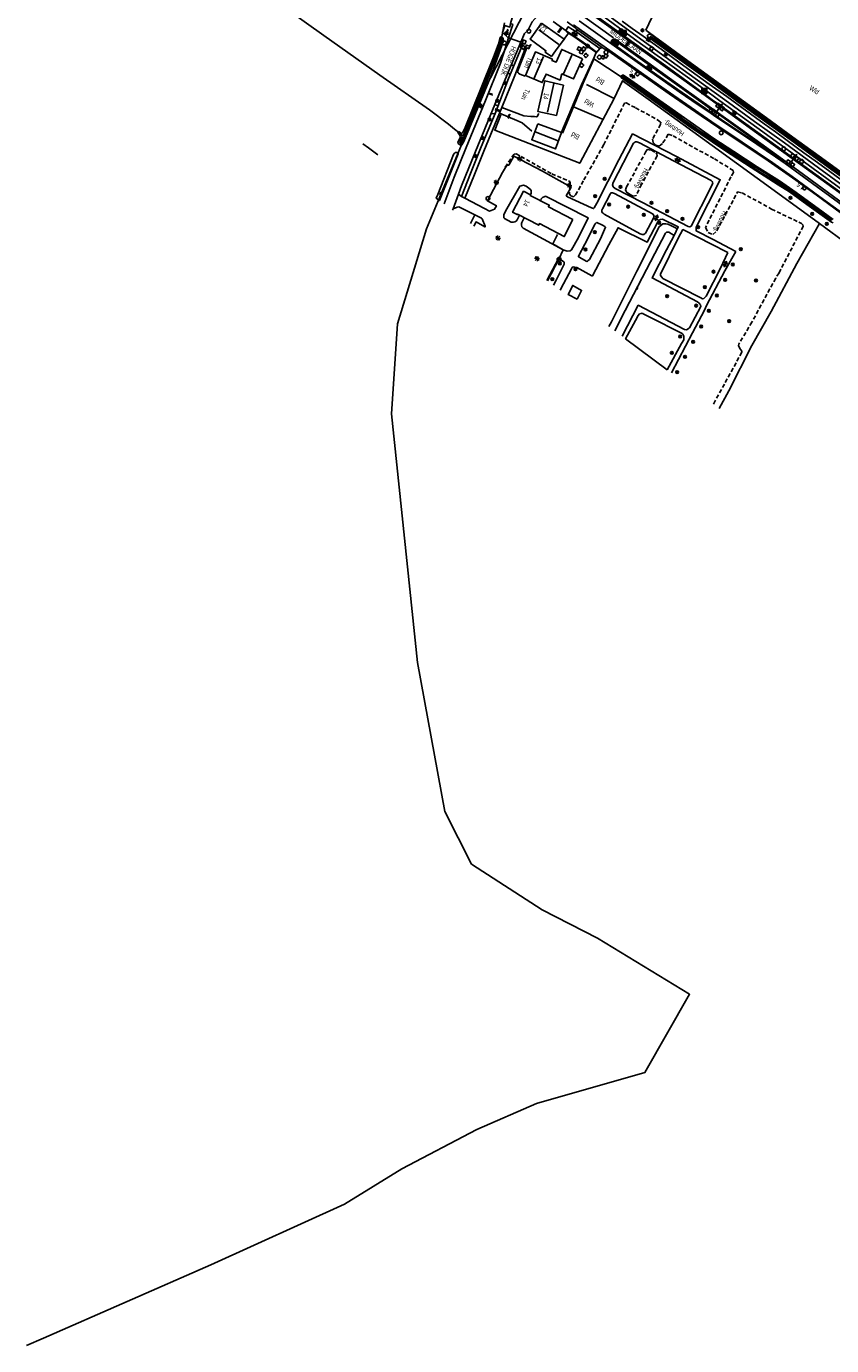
# Model space of a CAD drawing. Header units: metres. Extents: x 119757 to 244046, y 404148 to 811635.
# Tile 39 of 60: x 121786 to 122184, y 404148 to 404799. Entities that reach past the tile are written whole.
import ezdxf

# ---------------------------------------------------------------- set-up
doc = ezdxf.new("R2010")
doc.units = ezdxf.units.M
doc.linetypes.add('Houtwal', pattern=[3, 2, -1])
doc.layers.get('0').update_dxf_attribs({"linetype": 'CONTINUOUS'})
for name, color, linetype in [('2403', 7, 'CONTINUOUS'), ('2602', 126, 'CONTINUOUS'), ('4406', 7, 'CONTINUOUS'), ('4411', 7, 'CONTINUOUS'), ('4413', 7, 'CONTINUOUS'), ('4502', 1, 'CONTINUOUS'), ('4503', 1, 'CONTINUOUS'), ('4504', 7, 'CONTINUOUS'), ('4601', 172, 'CONTINUOUS'), ('4602', 7, 'CONTINUOUS'), ('B-AF-CULT-GD', 74, 'Hekwerk'), ('B-AF-HAAG-GD', 74, 'CONTINUOUS'), ('B-AF-HEKW-GD', 47, 'Hekwerk'), ('B-AF-HOUT-GD', 74, 'Houtwal'), ('B-AF-RAST-GD', 47, 'Raster'), ('B-AS-HECT-GD', 9, 'CONTINUOUS'), ('B-AS-WOLN-WS', 9, 'CONTINUOUS'), ('B-BB-BORD-GD', 8, 'CONTINUOUS'), ('B-BP-BOOM-GD', 74, 'CONTINUOUS'), ('B-BW-SIGN-GD', 8, 'CONTINUOUS'), ('B-GB-BOUW-GD', 242, 'CONTINUOUS'), ('B-GB-NOKL-GD', 242, 'CONTINUOUS'), ('B-GR-GEMT2006-GS', 6, 'CONTINUOUS'), ('B-MK-ASSTRP-GD', 121, 'CONTINUOUS'), ('B-MK-STRP-GD', 121, 'CONTINUOUS'), ('B-MK-STSTRP-GD', 121, 'CONTINUOUS'), ('B-MK-VLAK-GD', 121, 'CONTINUOUS'), ('B-OV-PAAL-GD', 63, 'CONTINUOUS'), ('B-TE-OND-GD', 8, 'CONTINUOUS'), ('B-TR-OEVR-GD', 142, 'CONTINUOUS'), ('B-TR-SLOO-GD', 142, 'CONTINUOUS'), ('B-TR-TALB-GD', 72, 'CONTINUOUS'), ('B-TR-TALO-GD', 72, 'CONTINUOUS'), ('B-VH-BNDH-GD', 13, 'CONTINUOUS'), ('B-VH-FPAD-GD', 13, 'CONTINUOUS'), ('B-VH-GOOT-GD', 13, 'CONTINUOUS'), ('B-VH-HFDR-GD', 13, 'CONTINUOUS'), ('B-VH-MATE-GD', 13, 'CONTINUOUS'), ('B-VH-OVRG-GD', 13, 'CONTINUOUS'), ('B-VH-WEGN-GD', 13, 'CONTINUOUS'), ('B-VR-TELLUS-GD', 214, 'CONTINUOUS'), ('B-WT-HDUIK-GD', 134, 'CONTINUOUS'), ('B-WT-KOLK-GD', 213, 'CONTINUOUS'), ('L-AR-BLOCKS-GD', 8, 'CONTINUOUS'), ('L-AR-SYMB-GD', 8, 'CONTINUOUS')]:
    doc.layers.add(name, color=color, linetype=linetype)
doc.linetypes.add('Hekwerk', pattern='A,4,-1,[1,dgnlstyle.shx,S=0.004,R=0,X=0,Y=0],-1', length=6)
doc.linetypes.add('Raster', pattern='A,4,-1,[1,dgnlstyle.shx,S=0.004,R=0,X=0,Y=0],-1', length=6)

# ---------------------------------------------------------------- blocks, each defined once
blk = doc.blocks.new('2403', base_point=(120144.205475, 404936.203))
at = {"layer": '2403'}
blk.add_polyline3d([(120144.305475, 404935.903, 0), (120144.305475, 404936.103, 0), (120144.405475, 404936.103, 0), (120144.505475, 404936.003, 0), (120144.505475, 404936.403, 0), (120144.405475, 404936.303, 0), (120144.203785, 404936.303, 0), (120143.905475, 404936.303, 0), (120143.905475, 404936.103, 0), (120144.205475, 404936.103, 0), (120144.205475, 404935.903, 0)], close=True, dxfattribs=at)
for centre in [(120144.051867, 404936.396738), (120144.25463, 404936.396738)]:
    blk.add_arc(centre, 0.10664, 298.476383, 241.523617, dxfattribs=at)
blk = doc.blocks.new('OV2-4406', base_point=(119758.78532, 404407.573336))
at = {"layer": '4406'}
for points in [[(119758.78532, 404407.69279, 0), (119758.904774, 404407.69279, 0)], [(119758.78532, 404407.633063, 0), (119758.904774, 404407.633063, 0)], [(119758.78532, 404407.573336, 0), (119758.904774, 404407.573336, 0)], [(119758.78532, 404407.513609, 0), (119758.904774, 404407.513609, 0)], [(119758.78532, 404407.453882, 0), (119758.904774, 404407.453882, 0)], [(119758.81532, 404407.423336, 0), (119758.815183, 404407.722654, 0)], [(119758.87491, 404407.722654, 0), (119758.87532, 404407.423336, 0)]]:
    blk.add_polyline3d(points, dxfattribs=at)
blk = doc.blocks.new('2901')
for radius in [0.27, 0.18, 0.09]:
    blk.add_circle((0, 0), radius)
blk = doc.blocks.new('2401')
blk.add_circle((0, 0), 0.375)
blk = doc.blocks.new('2701')
at = {"lineweight": 0}
for q in [(-0.35, 0.35), (0, 0.5), (0.35, 0.35), (-0.5, 0), (-0.35, -0.36), (0.5, 0), (0, -0.5), (0.35, -0.36)]:
    blk.add_line((0, 0), q, dxfattribs=at)
blk = doc.blocks.new('WATER', base_point=(119758.78532, 404407.573336))
at = {"layer": '4601'}
for points in [[(119758.28532, 404407.723336, 0), (119758.34782, 404407.785836, 0), (119758.47282, 404407.848336, 0), (119758.59782, 404407.848336, 0), (119758.72282, 404407.785836, 0), (119758.78532, 404407.723336, 0), (119758.84782, 404407.660836, 0), (119758.97282, 404407.598336, 0), (119759.09782, 404407.598336, 0), (119759.22282, 404407.660836, 0), (119759.28532, 404407.723336, 0)], [(119758.28532, 404407.423336, 0), (119758.34782, 404407.485836, 0), (119758.47282, 404407.548336, 0), (119758.59782, 404407.548336, 0), (119758.72282, 404407.485836, 0), (119758.78532, 404407.423336, 0), (119758.84782, 404407.360836, 0), (119758.97282, 404407.298336, 0), (119759.09782, 404407.298336, 0), (119759.22282, 404407.360836, 0), (119759.28532, 404407.423336, 0)]]:
    blk.add_polyline3d(points, dxfattribs=at)
blk = doc.blocks.new('OV6', base_point=(119758.78532, 404407.573336))
at = {"layer": '4413'}
for points in [[(119758.78532, 404407.573336, 0), (119759.09782, 404407.573336, 0)], [(119758.81657, 404407.573336, 0), (119758.81657, 404407.604586, 0)], [(119758.87907, 404407.573336, 0), (119758.87907, 404407.542086, 0)], [(119758.94157, 404407.573336, 0), (119758.94157, 404407.604586, 0)], [(119759.00407, 404407.573336, 0), (119759.00407, 404407.542086, 0)], [(119759.06657, 404407.573336, 0), (119759.06657, 404407.604586, 0)]]:
    blk.add_polyline3d(points, dxfattribs=at)
blk = doc.blocks.new('3602')
at = {"flags": 128}
blk.add_lwpolyline([(-0.31, 0), (-0.31, 0.31), (0, 0.31), (0.31, 0.31), (0.31, 0), (0.31, -0.31), (0, -0.31), (-0.31, -0.31)], close=True, dxfattribs=at)
blk = doc.blocks.new('GV6', base_point=(119758.78532, 404407.573336))
at = {"layer": '4411'}
for points in [[(119758.78532, 404407.542086, 0), (119758.94157, 404407.667086, 0)], [(119758.78532, 404407.604586, 0), (119758.94157, 404407.479586, 0)], [(119758.84782, 404407.479586, 0), (119759.09782, 404407.667086, 0)], [(119758.84782, 404407.667086, 0), (119759.09782, 404407.479586, 0)], [(119759.00407, 404407.667086, 0), (119759.16032, 404407.542086, 0)], [(119759.00407, 404407.479586, 0), (119759.16032, 404407.604586, 0)]]:
    blk.add_polyline3d(points, dxfattribs=at)
blk = doc.blocks.new('TALUD', base_point=(119758.78532, 404407.573336))
at = {"layer": '4602'}
for points in [[(119758.28532, 404408.073336, 0), (119758.78532, 404408.073336, 0)], [(119758.28532, 404407.823336, 0), (119759.28532, 404407.823336, 0)], [(119758.28532, 404407.573336, 0), (119758.78532, 404407.573336, 0)], [(119758.28532, 404407.323336, 0), (119759.28532, 404407.323336, 0)], [(119758.28532, 404407.073336, 0), (119758.78532, 404407.073336, 0)]]:
    blk.add_polyline3d(points, dxfattribs=at)
blk = doc.blocks.new('3605')
at = {"flags": 128}
blk.add_lwpolyline([(-0.25, -0.25), (-0.25, 0.25), (0.25, 0.25), (0.25, -0.25)], close=True, dxfattribs=at)
blk = doc.blocks.new('2402')
for q in [(0, 0.49), (-0.5, -0.01), (0.5, -0.01), (0, -0.51)]:
    blk.add_line((0, -0.01), q)
at = {"flags": 128}
blk.add_lwpolyline([(0, -0.51), (-0.5, -0.51), (-0.5, -0.01), (-0.5, 0.49), (0, 0.49), (0.5, 0.49), (0.5, -0.01), (0.5, -0.51)], close=True, dxfattribs=at)
for points in [[(-0.35, 0.34), (0, -0.01), (0.36, -0.37)], [(0.36, 0.34), (0, -0.01), (-0.35, -0.37)]]:
    blk.add_lwpolyline(points, dxfattribs=at)
blk = doc.blocks.new('2202')
for p, q in [((-0.35, 0), (-0.5, 0)), ((0, 0.35), (0, 0.5)), ((0.35, 0), (0.5, 0)), ((0, -0.35), (0, -0.5))]:
    blk.add_line(p, q)
blk.add_circle((0, 0), 0.35)
blk = doc.blocks.new('2602', base_point=(119758.78532, 404407.573336))
at = {"layer": '2602'}
for points in [[(119758.78532, 404407.573336, 0), (119758.28532, 404408.073336, 0), (119756.48532, 404408.073336, 0), (119756.48532, 404409.573336, 0), (119758.28532, 404409.573336, 0), (119758.28532, 404408.073336, 0)], [(119758.78532, 404407.573336, 0), (119758.28532, 404407.073575, 0), (119758.28532, 404405.573336, 0), (119756.48532, 404405.573336, 0), (119756.48532, 404407.073336, 0), (119758.28532, 404407.073575, 0)], [(119763.01032, 404407.573336, 0), (119762.53532, 404407.573336, 0), (119758.78532, 404407.573336, 0)], [(119762.53532, 404407.573336, 0), (119762.03532, 404408.073336, 0), (119760.23532, 404408.073336, 0), (119760.23532, 404409.573336, 0), (119762.03532, 404409.573336, 0), (119762.03532, 404408.073336, 0)], [(119762.53532, 404407.573336, 0), (119762.03532, 404407.073336, 0), (119762.03532, 404405.573336, 0), (119760.23532, 404405.573336, 0), (119760.23532, 404407.073336, 0), (119762.03532, 404407.073336, 0)]]:
    blk.add_polyline3d(points, dxfattribs=at)

msp = doc.modelspace()

# ---------------------------------------------------------------- linework, layer by layer
at = {"layer": 'B-AF-CULT-GD'}
msp.add_lwpolyline([(122178.27, 404701.68), (122206.91, 404680.61), (122231.9, 404662.78), (122250.8, 404649.1), (122255.59, 404645.63), (122280.88, 404627.52), (122292.07, 404618.92), (122308.27, 404608.14), (122320.47, 404598.69), (122328.44, 404592.28), (122343.93, 404581.49), (122346.32, 404579.85)], dxfattribs=at)
at = {"layer": 'B-AF-HAAG-GD'}
msp.add_lwpolyline([(122032.77, 404774.59), (122030.23, 404775.55), (122029.61, 404775.98), (122029.25, 404776.36), (122029, 404776.9), (122033.68, 404788.45), (122034.83, 404788.06)], dxfattribs=at)
at = {"layer": 'B-AF-HEKW-GD'}
for points in [[(122178.27, 404701.68), (122159.47, 404715.4), (122125.21, 404740.2), (122093.67, 404763.14), (122081, 404772.24), (122076.77, 404763.56), (122059.78, 404731.52), (122017.81, 404747.93), (122020.76, 404755.49)], [(122005.76, 404701.72), (122007.84, 404705.76)], [(122178.27, 404701.68), (122167.1, 404682.05), (122154.51, 404658.3), (122144.95, 404641.56)], [(122043.9, 404673.43), (122049.55, 404684.2), (122051.7, 404688.68), (122046.47, 404691.71), (122048.86, 404696.26)], [(122144.95, 404641.56), (122133.52, 404619.05), (122128.79, 404610.43)]]:
    msp.add_lwpolyline(points, dxfattribs=at)
at = {"layer": 'B-AF-HOUT-GD'}
for points in [[(122023, 404729.52), (122027.34, 404736.07), (122028.43, 404736.2), (122030.82, 404734.81), (122045.98, 404726.29), (122054.73, 404722.61), (122055.15, 404721.87), (122055.16, 404720.17), (122054.7, 404716.3), (122055.43, 404715.45), (122056.69, 404714.87), (122057.66, 404715.83), (122061.85, 404723.29), (122071.68, 404740.71), (122082, 404761.24), (122082.81, 404761.34), (122087.37, 404758.9), (122098.18, 404753.01), (122099.84, 404751.74), (122099.81, 404750.77), (122095.79, 404743.39), (122096.04, 404741.77), (122097.44, 404740.49), (122099.14, 404740.02), (122100.94, 404741.58), (122103.57, 404745.9), (122105.95, 404745), (122126.34, 404733.66), (122135.67, 404728), (122135.86, 404726.94), (122134.56, 404724.78), (122121.92, 404699.75), (122123.33, 404697.32), (122125.55, 404696.33), (122127.5, 404698.12), (122137.86, 404717.34), (122140.03, 404716.86), (122154.67, 404708.88)], [(122154.67, 404708.88), (122169.47, 404701.72), (122170.12, 404701.04), (122170.3, 404700.43), (122158.34, 404677.46), (122156.66, 404674.69)], [(122156.66, 404674.69), (122144.94, 404653.1), (122138.47, 404642.22), (122138.25, 404641.48), (122138.91, 404639.97), (122139.89, 404638.67), (122139.94, 404638.22), (122126.09, 404612.93), (122125.89, 404612.58)]]:
    msp.add_lwpolyline(points, dxfattribs=at)
msp.add_lwpolyline([(122090.4, 404721.08), (122087.63, 404715.52), (122086.24, 404715.23), (122084.41, 404716.19), (122082.71, 404717.53), (122082.38, 404718.33), (122082.97, 404719.81), (122092.32, 404736.98), (122093.22, 404738.27), (122094.15, 404738.17), (122095.22, 404737.92), (122097.62, 404736.6), (122097.96, 404736.11), (122098.06, 404735.18), (122095.12, 404729.84)], close=True, dxfattribs=at)
at = {"layer": 'B-AF-RAST-GD'}
for points in [[(122104.4, 404822.36), (122092.42, 404797.28)], [(122092.42, 404797.28), (122113.23, 404782.06), (122135.9, 404765.61), (122152.09, 404753.91), (122165.15, 404744.39), (122181.11, 404732.83), (122196.98, 404721.4), (122216.85, 404706.99), (122239.49, 404690.73), (122262.15, 404674.26), (122280.91, 404660.58), (122294.92, 404650.36), (122318.85, 404633.13)], [(122076.77, 404763.56), (122063.1, 404770.35)], [(122056.79, 404759.37), (122071.04, 404753.36)]]:
    msp.add_lwpolyline(points, dxfattribs=at)
at = {"layer": 'B-AS-WOLN-WS'}
msp.add_lwpolyline([(122051.21, 404746.32), (122056.79, 404759.37), (122061.56, 404771), (122066.74, 404782.95), (122066.79, 404783.06), (122080.23, 404774.11)], dxfattribs=at)
at = {"layer": 'B-GB-BOUW-GD'}
for points in [[(122040.93, 404800.74), (122052.03, 404792.8), (122047.91, 404787.09), (122045.8, 404784.27), (122042.67, 404786.4), (122043.06, 404787.09), (122035.32, 404792.77), (122036.92, 404795.12)], [(122061.14, 404783.11), (122056.76, 404773.19), (122051.02, 404775.61), (122050.06, 404772.58), (122043.14, 404775.55), (122041.3, 404771.32), (122032.99, 404774.83), (122037.91, 404786.47), (122046.3, 404782.89), (122046.03, 404782.26), (122048.11, 404781.38), (122050.95, 404787.7)], [(122051.8, 404770.06), (122048.28, 404755.1), (122039.17, 404757.03), (122042.57, 404772.24)], [(122039.04, 404751.03), (122050.76, 404746.62), (122047.86, 404738.62), (122036.07, 404743.1)], [(122056.47, 404703.68), (122052.16, 404695.27), (122039.92, 404701.72), (122039.89, 404701.74), (122039.52, 404700.91), (122029.12, 404706.37), (122029.05, 404706.4), (122028.91, 404706.16), (122026.61, 404707.35), (122032.09, 404717.66), (122035.45, 404715.87), (122035.32, 404715.68), (122035.38, 404715.65), (122044.71, 404710.82), (122044.33, 404710.05), (122044.41, 404710.03)], [(122058.48, 404664.41), (122054.08, 404666.69), (122056.39, 404671.14), (122060.7, 404668.73)]]:
    msp.add_lwpolyline(points, close=True, dxfattribs=at)
at = {"layer": 'B-GB-NOKL-GD'}
for points in [[(122049.51, 404790.21), (122039.53, 404797.48)], [(122037.28, 404773.52), (122041.86, 404784.26)], [(122051.76, 404775.75), (122055.87, 404784.9)], [(122043.91, 404756.82), (122047.08, 404770.93)], [(122037.78, 404746.98), (122049.13, 404742.65)]]:
    msp.add_lwpolyline(points, dxfattribs=at)
at = {"layer": 'B-GR-GEMT2006-GS'}
for points in [[(121786.28, 404147.57), (121794.68, 404151.32), (121877.52, 404187.42), (121943.59, 404217.39), (121971.79, 404234.92), (122008.9, 404254.26), (122038.37, 404267.2), (122091.99, 404282.45), (122114.09, 404321.07), (122068.61, 404348.79), (122041.17, 404362.76), (122006.35, 404385.39), (121993.13, 404411.29), (121979.67, 404484.98), (121966.71, 404607.73), (121969.76, 404652.2), (121983.99, 404699.2), (122012.96, 404768.32), (122041.17, 404823.48)], [(122041.17, 404823.48), (122012.96, 404768.32), (121983.99, 404699.2), (121969.76, 404652.2), (121966.71, 404607.73), (121979.67, 404484.98), (121993.13, 404411.29), (122006.35, 404385.39), (122041.17, 404362.76), (122068.61, 404348.79), (122114.09, 404321.07), (122091.99, 404282.45), (122038.37, 404267.2), (122008.9, 404254.26), (121971.79, 404234.92), (121943.59, 404217.39), (121877.52, 404187.42), (121794.68, 404151.32), (121786.28, 404147.57)], [(122041.17, 404823.48), (122012.96, 404768.32), (121983.99, 404699.2), (121969.76, 404652.2), (121966.71, 404607.73), (121979.67, 404484.98), (121993.13, 404411.29), (122006.35, 404385.39), (122041.17, 404362.76), (122068.61, 404348.79), (122114.09, 404321.07), (122091.99, 404282.45), (122038.37, 404267.2), (122008.9, 404254.26), (121971.79, 404234.92), (121943.59, 404217.39), (121877.52, 404187.42), (121794.68, 404151.32), (121786.28, 404147.57)]]:
    msp.add_lwpolyline(points, dxfattribs=at)
at = {"layer": 'B-MK-ASSTRP-GD'}
for points in [[(122192.07, 404708.97), (122166.27, 404727.71), (122161.31, 404731.38)], [(122161.87, 404732.13), (122174.7, 404722.8), (122192.73, 404709.73)]]:
    msp.add_lwpolyline(points, dxfattribs=at)
at = {"layer": 'B-MK-STRP-GD'}
for points in [[(122061.28, 404804.32), (122076.52, 404793.39)], [(122329.35, 404614.88), (122321.44, 404620.51), (122314.93, 404625.23), (122306.33, 404631.41), (122283.25, 404648.06), (122261.27, 404663.98), (122239.48, 404679.73), (122222.44, 404692.03), (122215.04, 404697.38), (122190.79, 404715.01), (122168.92, 404730.92), (122147.2, 404746.6), (122118.79, 404767.04), (122092.13, 404786.14), (122062.6, 404807.21)], [(122190.05, 404720.43), (122177.86, 404729.26), (122160.96, 404741.52), (122146.23, 404752.21), (122131.56, 404762.8), (122116.86, 404773.38), (122102.09, 404784.03), (122075.45, 404803.33)], [(122056.71, 404799.84), (122075.79, 404786.3), (122100.32, 404769.03), (122125.16, 404751.94), (122140.06, 404741.94), (122155.2, 404731.7), (122164.73, 404724.95), (122178.43, 404714.96), (122198.25, 404700.57), (122220.45, 404684.48), (122247.1, 404665.17), (122276.32, 404644.13), (122300.67, 404626.53), (122325.15, 404608.86)], [(122075.72, 404790.27), (122059.49, 404801.86)], [(122124.77, 404756.06), (122118.39, 404760.4), (122109.03, 404766.85), (122092.17, 404778.6), (122076.79, 404789.48), (122075.72, 404790.27), (122075.33, 404790.87), (122075.32, 404791.56), (122075.7, 404792.23), (122076.07, 404792.65), (122076.65, 404792.84), (122077.36, 404792.82), (122077.85, 404792.47), (122093.39, 404781.29), (122110.17, 404769.32), (122126.05, 404757.95)], [(122126.05, 404757.95), (122139.26, 404748.45), (122149.28, 404741.21), (122161.87, 404732.13)], [(122161.31, 404731.38), (122156.63, 404734.61), (122147.29, 404740.93), (122135.06, 404749.19), (122127.15, 404754.44), (122124.77, 404756.06)]]:
    msp.add_lwpolyline(points, dxfattribs=at)
at = {"layer": 'B-MK-STSTRP-GD'}
for points in [[(122082.26, 404789.35), (122083.99, 404791.79)], [(122082.76, 404789), (122084.51, 404791.48)]]:
    msp.add_lwpolyline(points, dxfattribs=at)
at = {"layer": 'B-MK-VLAK-GD'}
msp.add_lwpolyline([(122125.11, 404756.22), (122125.94, 404757.54), (122140.6, 404747.07), (122155.78, 404736.11), (122160.88, 404732.28), (122145.64, 404742.45), (122129.68, 404753.15)], close=True, dxfattribs=at)
at = {"layer": 'B-TR-OEVR-GD'}
for points in [[(121841.8, 404859.62), (121859.11, 404847.45), (121882.98, 404830.57), (121908.78, 404812.03), (121933.26, 404794.66), (121960.96, 404775.06), (121985.59, 404757.9), (121994.97, 404750.82), (121997.97, 404748.39), (122000.03, 404746.64), (122001.37, 404745.51)], [(121959.98, 404735.69), (121955.37, 404739.17), (121952.63, 404741.15)]]:
    msp.add_lwpolyline(points, dxfattribs=at)
at = {"layer": 'B-TR-SLOO-GD'}
for points in [[(122020.81, 404792.73), (122019.52, 404788.3), (122018.47, 404785.15), (122017.72, 404783.18), (122015.72, 404778.37), (122013.97, 404773.84), (122011.7, 404768.45), (122009.85, 404763.98), (122007.97, 404759.25), (122006.28, 404755.37), (122004.51, 404750.89), (122002.32, 404745.43), (122002.17, 404745.35), (122002.03, 404745.35), (122001.37, 404745.51), (122001.65, 404744.74), (122001.54, 404744.18), (122000.64, 404742.14), (122000.51, 404741.72), (122000.76, 404741.39), (122001, 404741.22), (122001.2, 404741.34), (122001.57, 404741.97), (122002.91, 404745.17), (122003.82, 404747.48), (122006.16, 404753.42), (122008.54, 404759.31), (122010.84, 404764.7), (122012.59, 404768.95), (122014.83, 404774.52), (122016.51, 404779.06), (122018.3, 404783.44), (122019.66, 404786.95), (122020.59, 404789.7), (122021.46, 404792.12), (122021.51, 404792.75), (122021.33, 404793.08), (122021.16, 404793.19), (122020.95, 404793.11), (122020.87, 404792.99)], [(121989.61, 404716.01), (121988.87, 404714.26), (121990.45, 404713.09), (121999.78, 404736.13), (121999.14, 404736.83), (121998.45, 404736.85), (121997.92, 404736.47), (121997.44, 404735.89)]]:
    msp.add_lwpolyline(points, close=True, dxfattribs=at)
for points in [[(122002.07, 404746.74), (122003.1, 404749.12), (122011.14, 404768.7), (122017.17, 404783.85), (122019.64, 404790.47), (122020.5, 404793.71), (122020.97, 404793.92), (122021.81, 404793.46), (122021.98, 404793.26), (122022.2, 404791.97), (122015.69, 404774), (122002.56, 404742.26)], [(122196.9, 404719.22), (122179.06, 404732.18), (122160.94, 404745.32), (122140.35, 404760.09), (122124.08, 404771.98), (122106.74, 404784.47), (122093.42, 404793.88), (122093.21, 404794.29), (122093.33, 404794.61), (122093.47, 404794.84), (122093.61, 404795.03), (122093.76, 404795.15), (122093.98, 404795.23), (122094.33, 404795.27), (122094.6, 404795.26), (122094.97, 404795.04), (122107.82, 404785.55), (122124.28, 404773.58), (122136.84, 404764.61), (122150.36, 404754.58), (122160.49, 404747.38), (122170.93, 404739.72), (122180.32, 404732.92), (122188.72, 404726.77)], [(122274.27, 404664.34), (122274.19, 404664.11), (122269.74, 404667.28), (122247.08, 404683.69), (122219.58, 404703.66), (122181.63, 404731.03), (122149.59, 404754.14), (122114.38, 404779.81), (122094.66, 404793.95), (122094.83, 404794.12)], [(122274.27, 404664.34), (122269.94, 404667.47), (122247.21, 404683.82), (122219.68, 404703.77), (122181.79, 404731.17), (122149.77, 404754.41), (122114.53, 404779.92), (122094.83, 404794.12)], [(122185.1, 404703.8), (122177.64, 404709.19), (122166.71, 404717.08), (122158.58, 404722.81), (122147.58, 404729.81), (122135.98, 404737.26), (122126.13, 404743.7), (122102.72, 404760.17), (122083.43, 404773.7), (122081.52, 404775), (122081.02, 404775.05), (122080.5, 404774.74), (122080.25, 404774.33), (122080.23, 404774.11), (122080.47, 404773.62), (122091.22, 404766.2), (122113.62, 404750.04), (122131.36, 404737.91), (122144.56, 404729.39), (122157.83, 404720.87), (122163.5, 404717.32), (122172.12, 404711.13), (122184.31, 404702.4), (122185.1, 404702.15)], [(122184.03, 404703.97), (122179.89, 404707), (122169.46, 404714.54), (122165.53, 404717.34), (122161.56, 404719.95), (122155.64, 404723.93), (122148.72, 404728.37), (122142.33, 404732.43), (122134.31, 404737.46), (122130.13, 404740.32), (122126.42, 404742.68), (122122.62, 404745.18), (122117.72, 404748.57), (122114.5, 404750.86), (122111.66, 404752.85), (122107.94, 404755.55), (122104.8, 404757.84), (122093.45, 404766), (122083.38, 404773.13), (122081.38, 404774.5), (122081.18, 404774.42), (122081.05, 404774.28), (122080.99, 404774.16), (122081.06, 404773.94), (122083.02, 404772.57)], [(122083.02, 404772.57), (122093.14, 404765.57), (122096.73, 404762.95), (122104.81, 404757.12), (122111.48, 404752.4), (122117.18, 404748.26), (122122.95, 404744.27), (122127, 404741.47), (122131.04, 404738.73), (122135.01, 404736.11), (122138.67, 404733.84), (122144.41, 404730.21), (122149.46, 404726.84), (122157.07, 404722.1), (122161.46, 404719.2), (122165.64, 404716.46), (122168.73, 404714.33), (122172.85, 404711.35), (122178.88, 404706.87), (122183.51, 404703.53), (122183.75, 404703.33), (122183.98, 404703.41), (122184.23, 404703.61), (122184.03, 404703.97)], [(121999.56, 404746.79), (122000.82, 404744.79), (122000.78, 404744.16), (121999.62, 404741.79), (121999.85, 404741.08), (122000.65, 404740.68), (122000.95, 404740.56), (122001.46, 404740.58), (122002.56, 404742.26)], [(122002.07, 404746.74), (122001.56, 404746.41), (122001.21, 404746.41), (121999.96, 404747.14)]]:
    msp.add_lwpolyline(points, dxfattribs=at)
at = {"layer": 'B-TR-TALB-GD'}
msp.add_lwpolyline([(122106.5, 404695.88), (122103.89, 404697.47), (122103.28, 404697.5), (122102.76, 404697.46), (122102.15, 404697.05), (122096.96, 404686.96), (122082.3, 404658.73), (122077.18, 404648.73)], dxfattribs=at)
at = {"layer": 'B-TR-TALO-GD'}
msp.add_lwpolyline([(122074.27, 404650.89), (122075.54, 404653.26), (122088.01, 404678.22), (122098.99, 404700.15), (122100.84, 404701.64), (122102.31, 404701.55), (122103.38, 404701.42), (122104.85, 404700.79), (122108.08, 404699.11)], dxfattribs=at)
at = {"layer": 'B-VH-BNDH-GD'}
msp.add_lwpolyline([(122125.27, 404757.78), (122125.43, 404757.62), (122125.47, 404757.54), (122125.44, 404757.36), (122124.99, 404756.66), (122124.82, 404756.69), (122124.68, 404756.75), (122110.46, 404766.5), (122102.93, 404771.7), (122084.11, 404784.9), (122076.17, 404790.65), (122076, 404791.02), (122076.22, 404791.6), (122076.44, 404791.88), (122076.68, 404792.06), (122077.16, 404792.12), (122077.45, 404792.01), (122098.48, 404776.99), (122119.65, 404761.79)], close=True, dxfattribs=at)
at = {"layer": 'B-VH-FPAD-GD'}
for points in [[(122312.1, 404629.69), (122308.1, 404632.59), (122291.94, 404644.23), (122276.09, 404655.72), (122272.17, 404658.56), (122270.15, 404660.02), (122256.66, 404669.79), (122239.13, 404682.59), (122218.84, 404697.18), (122213.5, 404701.07), (122210.81, 404703.03), (122201.53, 404709.79), (122186.31, 404720.86), (122170.98, 404731.97), (122160.49, 404739.61), (122147.3, 404749.19), (122129.12, 404762.34), (122126.34, 404764.36), (122123.24, 404766.61), (122113.08, 404773.97), (122100.15, 404783.29), (122098.09, 404784.79), (122085.1, 404794.18), (122070.66, 404804.58)], [(122058.34, 404796.3), (122054.14, 404798.95), (122052.95, 404797.04), (122053.76, 404796.49), (122053.69, 404796.39), (122053.59, 404796.24), (122054.2, 404795.83), (122057.33, 404793.76), (122060.81, 404791.31), (122064.46, 404788.75), (122067.73, 404786.32), (122067.95, 404786.15), (122068.23, 404786.32)], [(122058.34, 404796.3), (122069.75, 404788.21)], [(122080.81, 404801.7), (122085.68, 404798.14), (122091.19, 404794.19), (122095.94, 404790.74), (122101.85, 404786.46), (122108.75, 404781.51), (122114.91, 404777.04), (122123.77, 404770.61), (122132.47, 404764.4), (122142.43, 404757.16), (122150.93, 404751.01), (122156.53, 404746.96), (122162.31, 404742.8), (122170.66, 404736.71), (122177.26, 404731.93), (122183.41, 404727.46), (122190.9, 404722.06)], [(122011.11, 404739.55), (122017.99, 404756.15), (122024.62, 404773.31), (122031.72, 404790.39), (122030.39, 404790.77)], [(122034.41, 404789.5), (122033.55, 404789.87), (122027.71, 404774.88), (122021.27, 404759.08), (122012.42, 404737.44)], [(122011.11, 404739.55), (122005.89, 404726.41), (122001.29, 404715.07)], [(122002.95, 404714.2), (122007.72, 404725.96), (122012.42, 404737.44)]]:
    msp.add_lwpolyline(points, dxfattribs=at)
at = {"layer": 'B-VH-GOOT-GD'}
msp.add_lwpolyline([(122053.76, 404796.49), (122057.5, 404794), (122060.98, 404791.56), (122064.64, 404789), (122067.91, 404786.56), (122068.23, 404786.32)], dxfattribs=at)
at = {"layer": 'B-VH-HFDR-GD'}
for points in [[(122311.06, 404628.32), (122307.08, 404631.19), (122306.1, 404631.9), (122300.04, 404636.27), (122282.29, 404649.27), (122275.13, 404654.42), (122271.19, 404657.26), (122264.22, 404662.28), (122242.72, 404677.82), (122217.72, 404695.95), (122212.49, 404699.75), (122209.79, 404701.71), (122201.05, 404708.07), (122190.13, 404716.01), (122170.64, 404730.2), (122165.61, 404733.82), (122144.85, 404748.79), (122129.58, 404759.85), (122125.35, 404762.91), (122121.99, 404765.35), (122102.34, 404779.54), (122079.17, 404796.29), (122055.18, 404813.52)], [(122053.59, 404801.3), (122057.35, 404798.53), (122058.16, 404797.78), (122070.83, 404788.71), (122071.89, 404787.95), (122072.82, 404787.59), (122073.91, 404787), (122075.44, 404785.95), (122103.97, 404765.87), (122119.91, 404754.9), (122128.49, 404748.99), (122152.93, 404732.77), (122166.57, 404723.13), (122176.72, 404715.83), (122188.61, 404707.19)]]:
    msp.add_lwpolyline(points, dxfattribs=at)
msp.add_lwpolyline([(122125.94, 404757.54), (122125.1, 404756.27), (122124.8, 404756.32), (122116.47, 404762.05), (122099.23, 404773.99), (122083.54, 404784.98), (122076.07, 404790.31), (122075.7, 404790.86), (122075.73, 404791.43), (122076.07, 404792.02), (122076.45, 404792.32), (122076.93, 404792.49), (122077.51, 404792.28), (122094.19, 404780.39), (122119.34, 404762.37), (122125.62, 404757.91)], close=True, dxfattribs=at)
at = {"layer": 'B-VH-MATE-GD'}
for points in [[(122054.2, 404795.83), (122052.47, 404793.33), (122051.9, 404792.51)], [(122024.65, 404793.49), (122030.63, 404791.35)], [(122069.75, 404788.21), (122068.23, 404786.32)]]:
    msp.add_lwpolyline(points, dxfattribs=at)
at = {"layer": 'B-VH-OVRG-GD'}
for points in [[(122024.65, 404793.49), (122024.21, 404793.61), (122021.65, 404796.11), (122022.75, 404799.49), (122025.27, 404798.75), (122025.62, 404800.45)], [(122046.75, 404801.45), (122053.69, 404796.39)], [(122058.34, 404796.3), (122058.16, 404797.78)], [(122066.55, 404783.08), (122060.7, 404770.27), (122050.82, 404746.93)], [(122067.95, 404786.15), (122066.55, 404783.08)], [(122069.75, 404788.21), (122070.83, 404788.71)], [(122024.25, 404776.07), (122025.55, 404775.54)], [(122027.25, 404779.64), (122025.96, 404780.17)], [(122017.8, 404760.56), (122019.39, 404759.79)], [(122021.23, 404759.01), (122032.19, 404754.96), (122035.67, 404754.56), (122037.52, 404754.56), (122038.44, 404754.51), (122038.84, 404754.56), (122039.52, 404756.08)], [(122017.99, 404756.15), (122015.91, 404755.98)], [(122036.21, 404747.33), (122031.35, 404751.5), (122028.75, 404752.65), (122020.09, 404756.21)], [(122066.86, 404709.52), (122068.33, 404711.72), (122079.14, 404733.18), (122085.94, 404745.97), (122107.7, 404734.77), (122129.28, 404723.35), (122117.3, 404699.89), (122117.28, 404698.15), (122125.75, 404693.93), (122136.97, 404687.85)], [(121999.86, 404716.31), (122001.29, 404715.07), (122002.95, 404714.2), (122012.74, 404709.11), (122015.28, 404707.87), (122017.73, 404708.81), (122018.65, 404710.54), (122014.19, 404712.87), (122021.64, 404726.9), (122023.54, 404730.26), (122023.94, 404730.36), (122024.7, 404730.64), (122027.17, 404735.01), (122041.33, 404727.53), (122049.59, 404723.01)], [(122029.82, 404705.46), (122028.85, 404703.61), (122028.35, 404702.93), (122027.79, 404702.61), (122027.02, 404702.39), (122026.64, 404702.37), (122025.9, 404702.37), (122022.55, 404704.28), (122022.28, 404704.6), (122022.21, 404705.41), (122022.29, 404706.04), (122023.1, 404707.88), (122030.16, 404720.17), (122032.04, 404720.65), (122033.28, 404720.14), (122034.66, 404719.26), (122035.59, 404718.35), (122035.79, 404717.9), (122035.85, 404717.22), (122035.72, 404716.49), (122035.53, 404716)], [(122049.59, 404723.01), (122055.49, 404719.73), (122053.13, 404715.47), (122053.69, 404714.92), (122065.59, 404709.42), (122066.68, 404709.08), (122066.86, 404709.52)], [(122042.93, 404715.3), (122042.2, 404714.94), (122041.46, 404714.62), (122040.75, 404713.86), (122040.6, 404713.23)], [(122059.23, 404694.85), (122064.01, 404704.51), (122042.93, 404715.3)], [(121997.2, 404708.97), (121999.22, 404709.89)], [(122007.45, 404700.47), (122008.59, 404702.52), (122012.92, 404700.16), (122013.07, 404700.16), (122013.1, 404700.38), (122011.51, 404704.06), (122011.21, 404704.39), (122010.97, 404704.47), (122000.36, 404709.89), (122000.06, 404709.98), (121999.22, 404709.89)], [(122059.23, 404694.85), (122055.81, 404688.8), (122055.01, 404688.27), (122053.67, 404688.11), (122052.58, 404688.38), (122051.7, 404688.68), (122041.97, 404693.99), (122031.77, 404699.46), (122031.15, 404700.14), (122031.02, 404701.17), (122031.06, 404701.83), (122031.21, 404702.3), (122032.23, 404704.28)], [(122070.12, 404694.18), (122072.57, 404699.9), (122072.17, 404700.33), (122071.01, 404700.89), (122068.34, 404702.18), (122067.98, 404702.15), (122067.4, 404701.54), (122062.34, 404691.54)], [(122118.05, 404663.02), (122095.61, 404674.84), (122102.73, 404688.77), (122106.5, 404695.88), (122108.54, 404700.04), (122100.66, 404703.88), (122099.68, 404703.79), (122098.92, 404703.42), (122098.46, 404702.65), (122093.07, 404692.47), (122078.76, 404699.62), (122074.22, 404691.25)], [(122133.08, 404687.44), (122124.61, 404691.73), (122118.49, 404694.85), (122110.85, 404698.77), (122108.5, 404694.48), (122099.68, 404676.66), (122099.8, 404676.05), (122100.33, 404675.18), (122100.9, 404674.6), (122119.67, 404665.03)], [(122074.22, 404691.25), (122066.17, 404675.89), (122066.02, 404675.79), (122065.72, 404675.92), (122058.3, 404679.95), (122056.51, 404680.3), (122056.03, 404680.04), (122055.72, 404679.4), (122051.86, 404672), (122050.16, 404668.78)], [(122062.34, 404691.54), (122059.22, 404685.7), (122059.26, 404685.34), (122059.46, 404685.08), (122063.26, 404683), (122063.6, 404683.17), (122064.05, 404683.46), (122064.58, 404683.96), (122070.12, 404694.18)], [(122119.67, 404665.03), (122120.52, 404664.63), (122121.1, 404664.66), (122121.52, 404665.06), (122122.25, 404665.88), (122129.34, 404679.64), (122133.08, 404687.44)], [(122136.97, 404687.85), (122131.54, 404678.39), (122122.53, 404661.29), (122121.5, 404658.87)], [(122046.76, 404671.31), (122047.95, 404673.52), (122052.18, 404681.73), (122052.05, 404682.63), (122051.35, 404683.35), (122050.4, 404683.85), (122049.87, 404684.18), (122049.36, 404684.48), (122043.62, 404673.64)], [(122080.72, 404646.1), (122088.74, 404661.35), (122111.64, 404649.33), (122112.36, 404649.27), (122112.95, 404649.46), (122113.53, 404649.82), (122114.09, 404650.24), (122119.61, 404660.76), (122119.49, 404661.63), (122119.24, 404661.97), (122118.82, 404662.44), (122118.05, 404663.02)], [(122121.5, 404658.87), (122115.6, 404647.75), (122105.18, 404627.95)]]:
    msp.add_lwpolyline(points, dxfattribs=at)
for points in [[(122077.32, 404719.1), (122076.33, 404719.89), (122076.02, 404720.77), (122076.39, 404722.06), (122086.36, 404741.4), (122087.41, 404742.08), (122087.96, 404742.03), (122089.37, 404741.65), (122106.19, 404732.77), (122124.84, 404723.04), (122125.29, 404722.56), (122125.59, 404721.9), (122125.46, 404721.35), (122124.67, 404719.56), (122114.82, 404700.43), (122114.6, 404700.2), (122114.18, 404700.05), (122113.33, 404700.2), (122090.75, 404712.05)], [(122074.85, 404716.28), (122075.26, 404716.85), (122075.95, 404716.89), (122077.02, 404716.55), (122096.05, 404706.31), (122096.33, 404705.93), (122096.55, 404705.44), (122096.35, 404704.45), (122092.35, 404696.98), (122091.43, 404696.32), (122090.63, 404696.28), (122089.64, 404696.7), (122071.87, 404706.39), (122071.34, 404706.79), (122071.05, 404707.1), (122070.79, 404707.51), (122070.73, 404708.37), (122071.07, 404709.06)], [(122103.04, 404629.54), (122082.48, 404644.8), (122087.41, 404653.93), (122088.61, 404656.37), (122089.43, 404657.1), (122090.11, 404657.35), (122090.71, 404657.43), (122091.56, 404657.04), (122094.17, 404655.71), (122110.37, 404647.39), (122110.77, 404647.08), (122111.12, 404646.49), (122111.21, 404646.06), (122111.33, 404644.92), (122111.24, 404644.38), (122110.11, 404642.5)]]:
    msp.add_lwpolyline(points, close=True, dxfattribs=at)
at = {"layer": 'B-VH-WEGN-GD'}
for points in [[(122003.69, 404739.35), (122013.19, 404762.49), (122020.59, 404780.93), (122023.22, 404789.09), (122024.65, 404793.49), (122026.67, 404800.11), (122025.62, 404800.45), (122026.94, 404805), (122027.93, 404810.5)], [(122030.63, 404791.35), (122032.46, 404795.65), (122034.09, 404797.14), (122036.05, 404801.02), (122036.23, 404801.28), (122037.61, 404802.77), (122038.3, 404803.48)], [(122030.63, 404791.35), (122023.75, 404774.88), (122017.76, 404760.46), (122008.23, 404737.37)], [(122003.69, 404739.35), (121997.68, 404724.67), (121992.74, 404711.39)], [(121996.96, 404708.26), (121997.2, 404708.97), (121999.86, 404716.31), (122001.29, 404720.33), (122008.23, 404737.37)]]:
    msp.add_lwpolyline(points, dxfattribs=at)
at = {"layer": 'B-WT-HDUIK-GD'}
for points in [[(122021.18, 404793.34), (122022.55, 404800.81)], [(122094.78, 404793.76), (122093.83, 404792.62)]]:
    msp.add_lwpolyline(points, dxfattribs=at)

# ---------------------------------------------------------------- block references
at = {"layer": '2403', "xscale": 2.5, "yscale": 2.5, "zscale": 2.5}
msp.add_blockref('2403', (122023.58, 404795.6), dxfattribs=at)
at = {"layer": 'B-AS-HECT-GD', "xscale": 2.5, "yscale": 2.5, "zscale": 2.5}
for p in [(122088.37, 404775.68), (122170.88, 404719.28)]:
    msp.add_blockref('2202', p, dxfattribs=at)
at = {"layer": 'B-BB-BORD-GD', "xscale": 2.5, "yscale": 2.5, "zscale": 2.5}
for p in [(122034.66, 404796.7), (122080.28, 404796.88), (122022.52, 404790.91), (122069.53, 404783.89), (122072.8, 404786.32), (122124.81, 404757.4), (122129.75, 404746.52), (122160.67, 404738.6), (122169.53, 404732.43), (122014.45, 404714.08), (122049.57, 404684.06)]:
    msp.add_blockref('2401', p, dxfattribs=at)
at = {"layer": 'B-BP-BOOM-GD', "xscale": 2.5, "yscale": 2.5, "zscale": 2.5}
for p in [(122090.77, 404797.16), (122031.01, 404789.45), (122102.38, 404785.18), (122022.86, 404771.15), (122019.03, 404762.35), (122015.23, 404753.14), (122011.85, 404743.96), (122008.3, 404735.09), (122072.14, 404723.83), (122079.97, 404719.81), (122067.43, 404715.27), (122074.31, 404711.11), (122083.76, 404710.08), (122095.27, 404712), (122163.94, 404714.45), (122091.5, 404706.08), (122102.96, 404707.91), (122110.54, 404704.01), (122174.76, 404706.48), (122067.28, 404697.53), (122099.09, 404702.14), (122118.35, 404699.91), (122181.93, 404701.54), (122062.72, 404688.93), (122139.42, 404689.05), (122050.01, 404681.97), (122057.68, 404679.15), (122125.98, 404677.98), (122135.47, 404681.54), (122046.26, 404674.28), (122131.67, 404673.87), (122146.94, 404673.63), (122102.99, 404665.86), (122121.67, 404670.35), (122127.63, 404666.21), (122117.33, 404661.19), (122123.65, 404658.68), (122133.63, 404653.58), (122109.47, 404645.91), (122119.86, 404650.85), (122115.82, 404643.29), (122105.34, 404637.88), (122111.84, 404635.89), (122107.96, 404628.35)]:
    msp.add_blockref('2901', p, dxfattribs=at)
at = {"layer": 'B-BW-SIGN-GD', "xscale": 2.5, "yscale": 2.5, "zscale": 2.5}
for p in [(122081.46, 404795.84), (122077.54, 404791.13), (122121.38, 404767.21)]:
    msp.add_blockref('2402', p, dxfattribs=at)
at = {"layer": 'B-OV-PAAL-GD', "xscale": 2.5, "yscale": 2.5, "zscale": 2.5}
for p in [(122080.28, 404796.88), (122010.73, 404759.98), (122136.24, 404756.31), (122030.13, 404733.7), (122018.58, 404722.05), (122054.6, 404720.53), (122019.4, 404694.56), (122038.7, 404684.45)]:
    msp.add_blockref('2701', p, dxfattribs=at)
at = {"layer": 'B-VR-TELLUS-GD'}
for p, rotation in [((122127.76, 404757.4), 53.361973), ((122164.67, 404732.5), 54.52859999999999)]:
    msp.add_blockref('2602', p, dxfattribs=dict(at, rotation=rotation))
at = {"layer": 'B-WT-KOLK-GD', "xscale": 2.5, "yscale": 2.5, "zscale": 2.5}
for name, p, rotation in [('3602', (122031.76, 404788.74), 337.043275), ('3602', (122032.32, 404791.4), 158.479541), ('3602', (122059.56, 404787.99), 153.279253), ('3602', (122061.83, 404788.01), 147.730052), ('3605', (122063.72, 404789.43), 324.581398), ('3602', (122093.79, 404792.65), 335.74608), ('3602', (122095.35, 404788.17), 140.956868), ('3602', (122060.65, 404786.51), 159.45985), ('3602', (122062.86, 404784.73), 136.748952), ('3605', (122071.24, 404783.79), 330.771285), ('3602', (122072.74, 404784.5), 232.914167), ('3602', (122060.77, 404779.92), 318.70694)]:
    msp.add_blockref(name, p, dxfattribs=dict(at, rotation=rotation))
at = {"layer": 'L-AR-BLOCKS-GD', "yscale": 0.8}
for p, rotation in [((121990.89, 404716.57), 77.132514), ((122183.2, 404704.27), 323.176353)]:
    msp.add_blockref('WATER', p, dxfattribs=dict(at, rotation=rotation))
at = {"layer": 'L-AR-BLOCKS-GD', "xscale": 0.999907, "yscale": 0.999907, "zscale": 0.999907, "rotation": 332.629219}
msp.add_blockref('TALUD', (122088.17, 404669.74), dxfattribs=at)
at = {"layer": 'L-AR-SYMB-GD'}
for name, p, xscale, yscale, zscale, rotation in [('OV6', (122023.58, 404795.6), 7.000000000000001, 16, 7.000000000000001, 72.205925), ('OV2-4406', (122050.39, 404797), 8.5, 9.5, 8.5, 144.917749), ('GV6', (122056.1, 404796.2), 8, 8, 8, 325.328157), ('OV6', (122035.57, 404790.19), 7, 16, 7, 242.915832), ('GV6', (122084.62, 404775.36), 8, 8, 8, 325.328157), ('GV6', (122092.98, 404779.55), 8, 8, 8, 325.328157), ('OV6', (122016.73, 404765.41), 7, 16, 7, 162.183183), ('OV2-4406', (122019.53, 404758.18), 8.5, 9.5, 8.5, 249.964812), ('OV6', (122025.21, 404755.79), 7, 16, 7, 248.720994), ('GV6', (122106.87, 404733.7), 8, 8, 8, 334.318557), ('GV6', (122098.24, 404705.98), 8, 8, 8, 249.6564629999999), ('GV6', (122132.44, 404683.03), 8, 8, 8, 244.079764)]:
    msp.add_blockref(name, p, dxfattribs=dict(at, xscale=xscale, yscale=yscale, zscale=zscale, rotation=rotation))

# ---------------------------------------------------------------- texts
at = {"layer": '4502', "width": 0.68}
for s, rotation, p in [('12a', 143.8752, (122043.97, 404797.84)), ('13', 247.95619, (122039.09, 404783.91)), ('14', 256.22135, (122042.31, 404766.48)), ('14', 240.62721, (122033.15, 404713.77))]:
    msp.add_text(s, height=2.5, rotation=rotation, dxfattribs=at).set_placement(p)
at = {"layer": '4503', "width": 0.68}
for s, rotation, p in [('MIDDENLAAN', 324.09283, (122074.43, 404796.08)), ('HOGE DIJK', 248.37841, (122026.31, 404789.56))]:
    msp.add_text(s, height=2.5, rotation=rotation, dxfattribs=at).set_placement(p)
at = {"layer": '4504', "width": 0.68}
for s, p in [('4.5', (122089, 404776.63)), ('4.6', (122171.37, 404719.97))]:
    msp.add_text(s, height=2.5, rotation=142.9112, dxfattribs=at).set_placement(p)
at = {"layer": 'B-TE-OND-GD', "width": 0.68}
for s, rotation, p in [('Tuin', 246.86459, (122034.44, 404784.11)), ('Bld', 146.26043, (122072.33, 404772.11)), ('Wld', 327.99462, (122173.02, 404767.93)), ('Tuin', 245.55601, (122033.03, 404768.5)), ('Wld', 147.99426, (122067.25, 404760.94)), ('Houtveg.', 146.91783, (122111.72, 404746.72)), ('Bld', 154.16501, (122060.02, 404745.29)), ('Houtveg.', 243.97889, (122091.81, 404729.27)), ('Houtveg.', 244.54894, (122130.7, 404708.18))]:
    msp.add_text(s, height=2.5, rotation=rotation, dxfattribs=at).set_placement(p)

doc.saveas('drawing.dxf')
